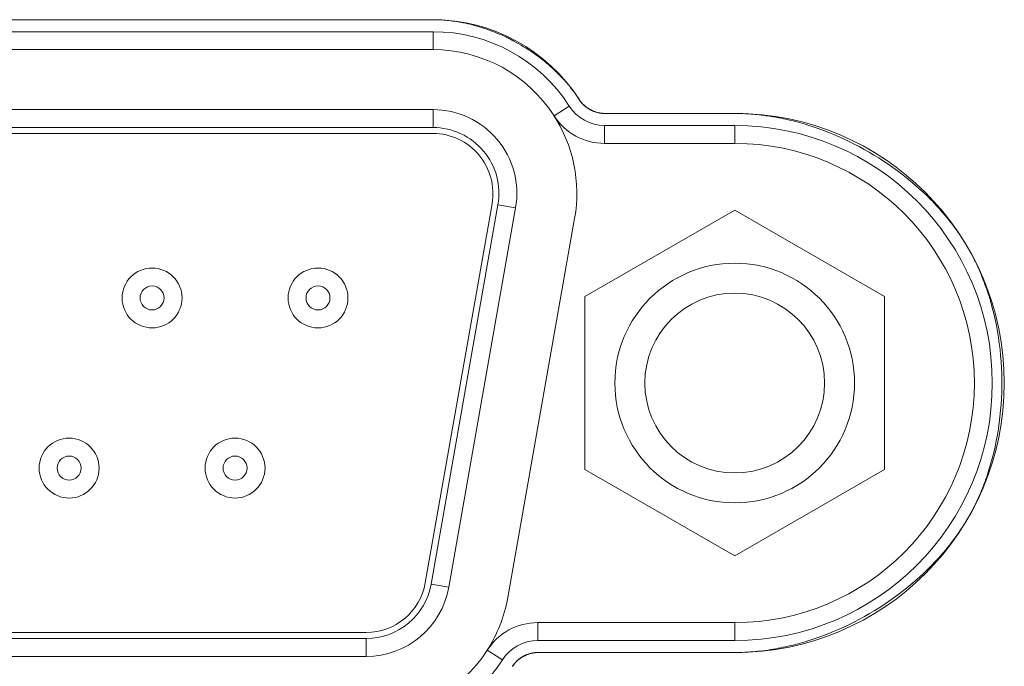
# Model space of a CAD drawing. Header units: millimetres. Extents: x 3925 to 5043, y -86 to 778.
# Tile 82 of 256: x 4308.27 to 4312.38, y -7.9 to -5.2. Entities that reach past the tile are written whole.
import ezdxf

# ---------------------------------------------------------------- set-up
doc = ezdxf.new("R2010")
doc.units = ezdxf.units.MM
doc.header["$LTSCALE"] = 46.255
for name, color, linetype in [('792-87203-MODXF_CONTINUOUS_LINE', 7, 'CONTINUOUS'), ('85-005AGG408DXF_CONTINUOUS_LINE', 7, 'CONTINUOUS'), ('H30-IO-SHIELDXF_CONTINUOUS_LINE', 7, 'CONTINUOUS'), ('H30K-IO-LABEDXF_CONTINUOUS_LINE', 7, 'CONTINUOUS'), ('H30K-REAR-CODXF_CONTINUOUS_LINE', 7, 'CONTINUOUS'), ('LABEL-IO-H30DXF_CONTINUOUS_LINE', 7, 'CONTINUOUS')]:
    doc.layers.add(name, color=color, linetype=linetype)

msp = doc.modelspace()

# ---------------------------------------------------------------- linework, layer by layer
at = {"layer": '792-87203-MODXF_CONTINUOUS_LINE', "color": 7, "linetype": 'Continuous', "lineweight": 0}
for p, q in [((4309.9988, -5.5764), (4306.2688, -5.5764)), ((4309.9988, -5.6514), (4309.9988, -5.5764)), ((4309.9988, -5.6514), (4306.2688, -5.6514)), ((4306.2688, -5.6764), (4309.9988, -5.6764)), ((4310.245, -5.9698), (4309.966, -7.5523)), ((4309.9906, -7.5567), (4310.2697, -5.9742)), ((4310.0645, -7.5697), (4310.3435, -5.9872)), ((4310.2697, -5.9742), (4310.3435, -5.9872)), ((4309.9906, -7.5567), (4310.0645, -7.5697)), ((4309.7198, -7.7589), (4306.5479, -7.7589)), ((4306.5479, -7.7839), (4309.7198, -7.7839)), ((4309.7198, -7.7839), (4309.7198, -7.8589)), ((4306.5479, -7.8589), (4309.7198, -7.8589))]:
    msp.add_line(p, q, dxfattribs=at)
for centre, radius in [((4308.8263, -6.3627), 0.125), ((4309.5188, -6.3627), 0.125), ((4308.8263, -6.3627), 0.05), ((4309.5188, -6.3627), 0.05), ((4308.4801, -7.0727), 0.125), ((4309.1726, -7.0727), 0.125), ((4308.4801, -7.0727), 0.05), ((4309.1726, -7.0727), 0.05)]:
    msp.add_circle(centre, radius, dxfattribs=at)
for centre, radius, start, end in [((4309.9988, -5.9264), 0.35, 350, 90), ((4309.9988, -5.9264), 0.275, 350, 90), ((4309.9988, -5.9264), 0.25, 350, 90), ((4309.7198, -7.5089), 0.25, 270, 350), ((4309.7198, -7.5089), 0.275, 270, 350), ((4309.7198, -7.5089), 0.35, 270, 350)]:
    msp.add_arc(centre, radius, start, end, dxfattribs=at)
at = {"layer": '85-005AGG408DXF_CONTINUOUS_LINE', "color": 7, "linetype": 'Continuous', "lineweight": 0}
for p, q in [((4310.6326, -6.3568), (4311.2576, -5.996)), ((4311.2576, -5.996), (4311.8826, -6.3568)), ((4310.6326, -7.0785), (4310.6326, -6.3568)), ((4311.8826, -6.3568), (4311.8826, -7.0785)), ((4311.2576, -7.4394), (4310.6326, -7.0785)), ((4311.8826, -7.0785), (4311.2576, -7.4394))]:
    msp.add_line(p, q, dxfattribs=at)
for radius in [0.5, 0.375]:
    msp.add_circle((4311.2576, -6.7177), radius, dxfattribs=at)
at = {"layer": 'H30-IO-SHIELDXF_CONTINUOUS_LINE', "color": 7, "linetype": 'Continuous', "lineweight": 0}
msp.add_line((4310.5897, -6.0306), (4310.3107, -7.6131), dxfattribs=at)
for centre, start, end in [((4309.9988, -5.9264), 350, 33.2841), ((4309.7198, -7.5089), 327.2645, 350)]:
    msp.add_arc(centre, 0.6, start, end, dxfattribs=at)
at = {"layer": 'H30K-IO-LABEDXF_CONTINUOUS_LINE', "color": 7, "linetype": 'Continuous', "lineweight": 0}
for p, q in [((4306.2688, -5.2013), (4309.9988, -5.2013)), ((4310.7144, -5.5926), (4311.2575, -5.5926)), ((4312.268, -7.2107), (4312.2613, -7.2247)), ((4311.2575, -7.8426), (4310.4353, -7.8426))]:
    msp.add_line(p, q, dxfattribs=at)
for points in [[(4309.9988, -5.2013), (4310.0061, -5.2014), (4310.0135, -5.2015), (4310.0209, -5.2017), (4310.0283, -5.2021), (4310.0357, -5.2025), (4310.0431, -5.203), (4310.0505, -5.2036), (4310.0579, -5.2042), (4310.0653, -5.205), (4310.0728, -5.2059), (4310.0802, -5.2068), (4310.0877, -5.2078), (4310.0951, -5.2089), (4310.1025, -5.2101), (4310.11, -5.2114), (4310.1174, -5.2128), (4310.1249, -5.2142)], [(4310.1249, -5.2142), (4310.1344, -5.2162), (4310.1439, -5.2183), (4310.1533, -5.2206), (4310.1628, -5.2229), (4310.1723, -5.2254), (4310.1817, -5.2281), (4310.1911, -5.2308), (4310.2005, -5.2337), (4310.2099, -5.2367), (4310.2192, -5.2399), (4310.2286, -5.2431), (4310.2379, -5.2465), (4310.2471, -5.25), (4310.2563, -5.2536), (4310.2655, -5.2574), (4310.2747, -5.2612), (4310.2838, -5.2652), (4310.2928, -5.2693), (4310.3019, -5.2735)], [(4310.3019, -5.2735), (4310.3061, -5.2755), (4310.3104, -5.2776), (4310.3146, -5.2797), (4310.3189, -5.2818), (4310.3231, -5.2839), (4310.3273, -5.2861), (4310.3315, -5.2883), (4310.3357, -5.2905)], [(4310.3357, -5.2905), (4310.3461, -5.2961), (4310.3564, -5.3019), (4310.3667, -5.3079), (4310.3769, -5.314), (4310.3869, -5.3202), (4310.3969, -5.3266), (4310.4068, -5.3331), (4310.4165, -5.3397), (4310.4262, -5.3465), (4310.4357, -5.3534), (4310.4452, -5.3605), (4310.4545, -5.3677), (4310.4636, -5.375), (4310.4727, -5.3824), (4310.4816, -5.39), (4310.4904, -5.3977), (4310.4991, -5.4055), (4310.5076, -5.4134), (4310.5159, -5.4215), (4310.5241, -5.4296), (4310.5322, -5.4379)], [(4310.5322, -5.4379), (4310.5373, -5.4433), (4310.5423, -5.4487), (4310.5473, -5.4542), (4310.5522, -5.4597), (4310.557, -5.4652), (4310.5617, -5.4708), (4310.5664, -5.4765), (4310.571, -5.4821), (4310.5756, -5.4879), (4310.58, -5.4936), (4310.5844, -5.4994), (4310.5888, -5.5053), (4310.593, -5.5111), (4310.5971, -5.5171), (4310.6012, -5.523), (4310.6052, -5.529), (4310.6101, -5.5365)], [(4310.6101, -5.5365), (4310.6111, -5.538), (4310.6122, -5.5395), (4310.6132, -5.541), (4310.6143, -5.5424), (4310.6155, -5.5439), (4310.6166, -5.5453), (4310.6178, -5.5467), (4310.619, -5.5481), (4310.6202, -5.5494), (4310.6215, -5.5508), (4310.6227, -5.5521), (4310.624, -5.5535), (4310.6254, -5.5548), (4310.6267, -5.5561), (4310.6281, -5.5573), (4310.6295, -5.5586), (4310.6309, -5.5598), (4310.6323, -5.561), (4310.6337, -5.5622), (4310.6352, -5.5634), (4310.6367, -5.5646), (4310.6382, -5.5657), (4310.6397, -5.5669)], [(4310.6397, -5.5669), (4310.6412, -5.5679), (4310.6426, -5.5689), (4310.6441, -5.5699), (4310.6456, -5.5709), (4310.6471, -5.5719), (4310.6486, -5.5728), (4310.6502, -5.5737), (4310.6517, -5.5747), (4310.6533, -5.5755), (4310.6548, -5.5764), (4310.6564, -5.5773), (4310.658, -5.5781), (4310.6596, -5.5789), (4310.6612, -5.5797), (4310.6628, -5.5805), (4310.6645, -5.5812), (4310.6661, -5.5819), (4310.6678, -5.5826)], [(4310.6678, -5.5826), (4310.6696, -5.5834), (4310.6716, -5.5842), (4310.6735, -5.5849), (4310.6754, -5.5856), (4310.6773, -5.5862), (4310.6792, -5.5869), (4310.6812, -5.5875), (4310.6831, -5.588), (4310.6851, -5.5886), (4310.687, -5.5891), (4310.689, -5.5895), (4310.6909, -5.59), (4310.6929, -5.5904), (4310.6948, -5.5908), (4310.6968, -5.5911), (4310.6988, -5.5914), (4310.7007, -5.5917), (4310.7027, -5.5919), (4310.7046, -5.5921), (4310.7066, -5.5923), (4310.7085, -5.5924), (4310.7105, -5.5925), (4310.7124, -5.5925), (4310.7144, -5.5926)], [(4311.2575, -5.5926), (4311.266, -5.5926), (4311.2745, -5.5927), (4311.2829, -5.5929), (4311.2914, -5.5932), (4311.2999, -5.5936), (4311.3084, -5.594), (4311.3169, -5.5945), (4311.3254, -5.5951), (4311.334, -5.5958), (4311.3425, -5.5965), (4311.351, -5.5973), (4311.3596, -5.5982), (4311.3681, -5.5992)], [(4311.3681, -5.5992), (4311.3751, -5.6001), (4311.3821, -5.601), (4311.3891, -5.6019), (4311.396, -5.6029), (4311.403, -5.604), (4311.41, -5.6051), (4311.417, -5.6062), (4311.424, -5.6074), (4311.431, -5.6087)], [(4311.431, -5.6087), (4311.4411, -5.6106), (4311.4512, -5.6125), (4311.4614, -5.6146), (4311.4715, -5.6168), (4311.4816, -5.6191), (4311.4917, -5.6215), (4311.5019, -5.624), (4311.512, -5.6266), (4311.522, -5.6293), (4311.5321, -5.6321), (4311.5422, -5.635), (4311.5522, -5.6379), (4311.5623, -5.641)], [(4311.5623, -5.641), (4311.5843, -5.6481), (4311.6063, -5.6556), (4311.6282, -5.6636), (4311.65, -5.672), (4311.6716, -5.6808), (4311.6931, -5.6901), (4311.7145, -5.6998), (4311.7356, -5.7099), (4311.7567, -5.7203), (4311.7775, -5.7312), (4311.7982, -5.7425), (4311.8186, -5.7541), (4311.8388, -5.7661), (4311.8588, -5.7785), (4311.8786, -5.7913), (4311.8981, -5.8043), (4311.9173, -5.8178), (4311.9363, -5.8316), (4311.9549, -5.8457), (4311.9733, -5.8601), (4311.9914, -5.8749), (4312.0091, -5.8899), (4312.0265, -5.9053), (4312.0435, -5.921), (4312.0602, -5.9369), (4312.0765, -5.9532)], [(4312.0765, -5.9532), (4312.0824, -5.9592), (4312.0883, -5.9653), (4312.0941, -5.9714), (4312.0999, -5.9776), (4312.1056, -5.9838), (4312.1112, -5.99), (4312.1168, -5.9963), (4312.1223, -6.0026), (4312.1278, -6.009), (4312.1332, -6.0153)], [(4312.1332, -6.0153), (4312.1373, -6.0202), (4312.1413, -6.025), (4312.1452, -6.0299), (4312.1492, -6.0347), (4312.1531, -6.0396), (4312.157, -6.0446), (4312.1608, -6.0495), (4312.1646, -6.0545)], [(4312.1646, -6.0545), (4312.1699, -6.0614), (4312.1751, -6.0684), (4312.1802, -6.0755), (4312.1853, -6.0825), (4312.1902, -6.0896), (4312.1952, -6.0968), (4312.2, -6.104), (4312.2048, -6.1112), (4312.2095, -6.1184), (4312.2141, -6.1257), (4312.2186, -6.133), (4312.2231, -6.1403), (4312.2275, -6.1477), (4312.2318, -6.1551)], [(4312.2318, -6.1551), (4312.235, -6.1606), (4312.2381, -6.1661), (4312.2412, -6.1717), (4312.2442, -6.1772), (4312.2472, -6.1828), (4312.2502, -6.1885), (4312.2531, -6.1941), (4312.256, -6.1998), (4312.2589, -6.2056), (4312.2617, -6.2113)], [(4312.2617, -6.2113), (4312.2662, -6.2205), (4312.2705, -6.2298), (4312.2748, -6.2392), (4312.2789, -6.2486), (4312.283, -6.258), (4312.287, -6.2676), (4312.2909, -6.2771), (4312.2947, -6.2868), (4312.2984, -6.2965), (4312.302, -6.3062), (4312.3056, -6.316), (4312.309, -6.3259), (4312.3124, -6.3358), (4312.3156, -6.3457), (4312.3188, -6.3557)], [(4312.3188, -6.3557), (4312.326, -6.3796), (4312.3326, -6.4037), (4312.3387, -6.4281), (4312.3444, -6.4526), (4312.3495, -6.4774), (4312.3541, -6.5023), (4312.3581, -6.5273), (4312.3617, -6.5525), (4312.3648, -6.5778), (4312.3673, -6.6032), (4312.3694, -6.6286), (4312.3709, -6.6542), (4312.3719, -6.6797), (4312.3724, -6.7053), (4312.3724, -6.731), (4312.3719, -6.7566), (4312.3708, -6.7821), (4312.3693, -6.8077), (4312.3672, -6.8331), (4312.3646, -6.8585), (4312.3616, -6.8838), (4312.358, -6.909), (4312.3539, -6.934), (4312.3492, -6.9589), (4312.3441, -6.9836), (4312.3385, -7.0082), (4312.3323, -7.0325), (4312.3256, -7.0566), (4312.3185, -7.0805)], [(4312.3185, -7.0805), (4312.3154, -7.0901), (4312.3123, -7.0997), (4312.309, -7.1092), (4312.3057, -7.1187), (4312.3023, -7.1281), (4312.2988, -7.1375), (4312.2953, -7.1468), (4312.2916, -7.1561), (4312.2879, -7.1654), (4312.2841, -7.1745), (4312.2802, -7.1837), (4312.2762, -7.1927), (4312.2721, -7.2017), (4312.268, -7.2107)], [(4312.2613, -7.2247), (4312.2585, -7.2304), (4312.2557, -7.236), (4312.2528, -7.2416), (4312.2499, -7.2472), (4312.247, -7.2527), (4312.244, -7.2582), (4312.241, -7.2637), (4312.238, -7.2692), (4312.2349, -7.2746), (4312.2318, -7.2801)], [(4312.2318, -7.2801), (4312.2272, -7.288), (4312.2225, -7.2958), (4312.2177, -7.3036), (4312.2128, -7.3114), (4312.2079, -7.3192), (4312.2028, -7.3269), (4312.1977, -7.3346), (4312.1925, -7.3422), (4312.1872, -7.3498), (4312.1818, -7.3574), (4312.1764, -7.3649), (4312.1709, -7.3724), (4312.1652, -7.3798)], [(4312.1652, -7.3798), (4312.1615, -7.3847), (4312.1577, -7.3896), (4312.1539, -7.3945), (4312.15, -7.3993), (4312.1461, -7.4042), (4312.1422, -7.409), (4312.1383, -7.4138), (4312.1343, -7.4185), (4312.1303, -7.4233)], [(4312.1303, -7.4233), (4312.1253, -7.4291), (4312.1203, -7.4349), (4312.1152, -7.4406), (4312.1101, -7.4463), (4312.1049, -7.452), (4312.0997, -7.4577), (4312.0945, -7.4633), (4312.0892, -7.4689), (4312.0839, -7.4744), (4312.0785, -7.48)], [(4312.0785, -7.48), (4312.0621, -7.4963), (4312.0454, -7.5124), (4312.0283, -7.5282), (4312.0109, -7.5436), (4311.9931, -7.5588), (4311.975, -7.5737), (4311.9566, -7.5882), (4311.9379, -7.6024), (4311.9188, -7.6163), (4311.8995, -7.6298), (4311.88, -7.643), (4311.8601, -7.6558), (4311.8401, -7.6683), (4311.8198, -7.6803), (4311.7992, -7.6921), (4311.7785, -7.7034), (4311.7576, -7.7143), (4311.7364, -7.7249), (4311.7151, -7.735), (4311.6937, -7.7448), (4311.6721, -7.7541), (4311.6504, -7.763), (4311.6285, -7.7714), (4311.6065, -7.7794), (4311.5844, -7.787), (4311.5623, -7.7941)], [(4311.5623, -7.7941), (4311.5521, -7.7973), (4311.5419, -7.8003), (4311.5316, -7.8032), (4311.5214, -7.806), (4311.5112, -7.8087), (4311.5009, -7.8114), (4311.4906, -7.8139), (4311.4803, -7.8163), (4311.4701, -7.8186), (4311.4598, -7.8208), (4311.4495, -7.8229), (4311.4392, -7.8249), (4311.4289, -7.8269)], [(4310.4353, -7.8426), (4310.4334, -7.8426), (4310.4314, -7.8426), (4310.4294, -7.8427), (4310.4274, -7.8429), (4310.4254, -7.843), (4310.4235, -7.8432), (4310.4215, -7.8435), (4310.4195, -7.8438), (4310.4175, -7.8441), (4310.4155, -7.8444), (4310.4135, -7.8448), (4310.4115, -7.8452), (4310.4095, -7.8457), (4310.4075, -7.8462), (4310.4055, -7.8467), (4310.4036, -7.8472), (4310.4016, -7.8478), (4310.3996, -7.8485), (4310.3977, -7.8491), (4310.3957, -7.8498), (4310.3937, -7.8505), (4310.3918, -7.8512), (4310.3899, -7.852), (4310.388, -7.8528), (4310.3861, -7.8536)], [(4311.4289, -7.8269), (4311.4181, -7.8287), (4311.4074, -7.8305), (4311.3966, -7.8321), (4311.3859, -7.8337), (4311.3751, -7.8351), (4311.3644, -7.8364), (4311.3536, -7.8375), (4311.3429, -7.8386), (4311.3322, -7.8395), (4311.3215, -7.8403), (4311.3108, -7.841), (4311.3001, -7.8416), (4311.2894, -7.842), (4311.2788, -7.8423), (4311.2682, -7.8425), (4311.2575, -7.8426)], [(4310.3623, -7.8671), (4310.3607, -7.8683), (4310.3591, -7.8694), (4310.3576, -7.8706), (4310.356, -7.8718), (4310.3545, -7.8731), (4310.353, -7.8743), (4310.3515, -7.8756), (4310.35, -7.8769), (4310.3486, -7.8782), (4310.3472, -7.8796), (4310.3458, -7.8809), (4310.3444, -7.8823), (4310.343, -7.8837), (4310.3417, -7.8851), (4310.3404, -7.8865), (4310.3392, -7.888), (4310.3379, -7.8894), (4310.3367, -7.8909), (4310.3355, -7.8924), (4310.3344, -7.8939), (4310.3333, -7.8954), (4310.3322, -7.897), (4310.3311, -7.8985), (4310.3301, -7.9001)], [(4310.3861, -7.8536), (4310.3845, -7.8544), (4310.383, -7.8551), (4310.3814, -7.8558), (4310.3799, -7.8566), (4310.3784, -7.8574), (4310.3768, -7.8582), (4310.3753, -7.859), (4310.3739, -7.8598), (4310.3724, -7.8607), (4310.3709, -7.8615), (4310.3694, -7.8624), (4310.368, -7.8633), (4310.3666, -7.8642), (4310.3651, -7.8652), (4310.3637, -7.8661), (4310.3623, -7.8671)]]:
    msp.add_lwpolyline(points, dxfattribs=at)
at = {"layer": 'H30K-REAR-CODXF_CONTINUOUS_LINE', "color": 7, "linetype": 'Continuous', "lineweight": 0}
for p, q in [((4306.2688, -5.2514), (4309.9988, -5.2514)), ((4309.9988, -5.2514), (4309.9988, -5.3264)), ((4306.2688, -5.3264), (4309.9988, -5.3264)), ((4310.5671, -5.5621), (4310.504, -5.6026)), ((4310.7144, -5.6427), (4310.7144, -5.7177)), ((4310.7144, -5.6427), (4311.2576, -5.6427)), ((4311.2576, -5.6427), (4311.2576, -5.7177)), ((4310.7144, -5.7177), (4311.2576, -5.7177)), ((4310.4354, -7.7927), (4310.4354, -7.7177)), ((4311.2576, -7.7177), (4310.4354, -7.7177)), ((4311.2576, -7.7927), (4311.2576, -7.7177)), ((4311.2576, -7.7927), (4310.4354, -7.7927)), ((4310.2881, -7.8732), (4310.2249, -7.8327))]:
    msp.add_line(p, q, dxfattribs=at)
for centre, radius, start, end in [((4309.9988, -5.9264), 0.675, 32.6636, 90), ((4309.9988, -5.9264), 0.6, 32.6636, 90), ((4310.7144, -5.4677), 0.175, 212.6636, 270), ((4310.7144, -5.4677), 0.25, 212.6636, 270), ((4311.2576, -6.7177), 1.075, 270, 90), ((4311.2576, -6.7177), 1, 270, 90), ((4310.4354, -7.9677), 0.25, 90, 147.3364), ((4310.4354, -7.9677), 0.175, 90, 147.3364), ((4309.7198, -7.5089), 0.6, 270, 327.3364), ((4309.7198, -7.5089), 0.675, 270, 327.3364)]:
    msp.add_arc(centre, radius, start, end, dxfattribs=at)
at = {"layer": 'LABEL-IO-H30DXF_CONTINUOUS_LINE', "color": 7, "linetype": 'Continuous', "lineweight": 0}
for p, q in [((4306.2688, -5.2014), (4309.9988, -5.2014)), ((4310.7144, -5.5927), (4311.2576, -5.5927)), ((4311.2576, -7.8427), (4310.4354, -7.8427))]:
    msp.add_line(p, q, dxfattribs=at)
for centre, radius, start, end in [((4309.9988, -5.9264), 0.725, 32.6636, 90), ((4310.7144, -5.4677), 0.125, 212.6636, 270), ((4311.2576, -6.7177), 1.125, 270, 90), ((4310.4354, -7.9677), 0.125, 90, 147.3364)]:
    msp.add_arc(centre, radius, start, end, dxfattribs=at)

doc.saveas('drawing.dxf')
